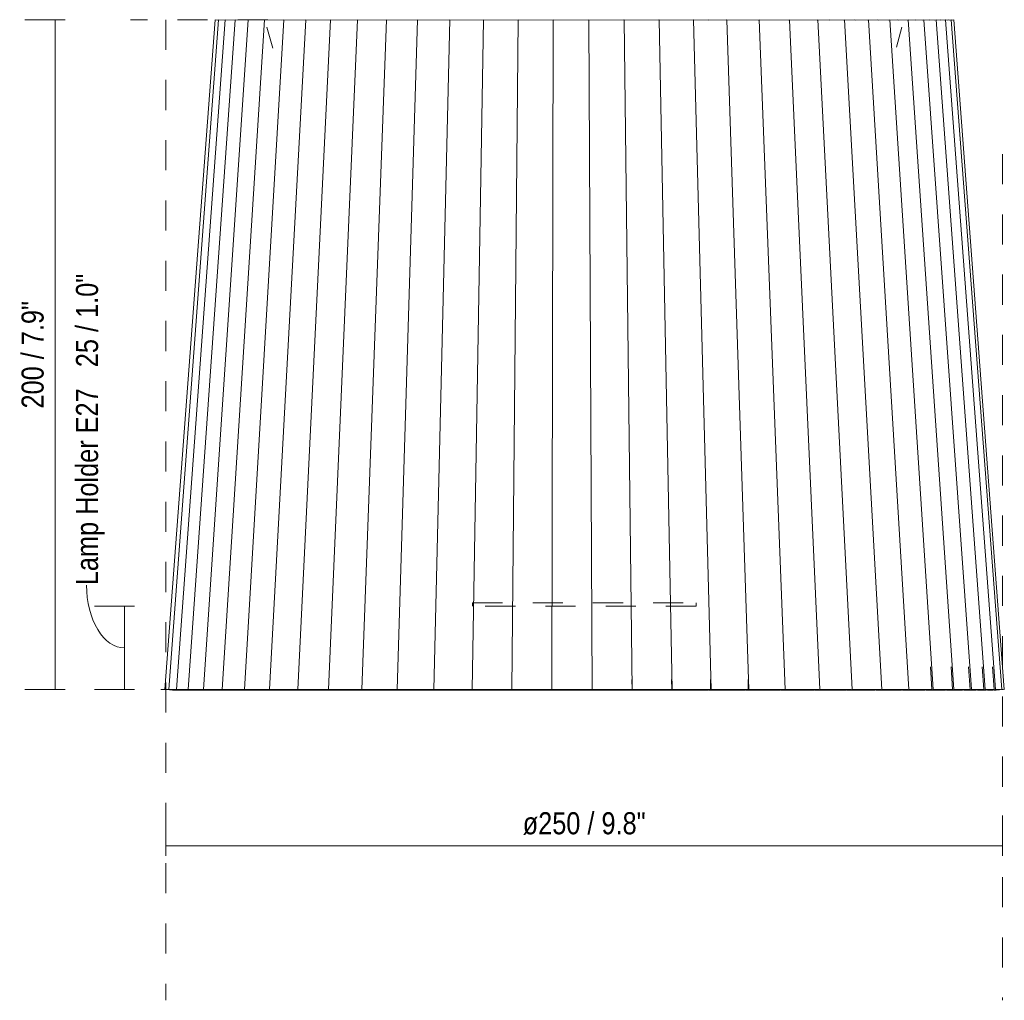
# Model space of a CAD drawing. Header units: millimetres. Extents: x -6760 to -5735, y -92 to 6729.
# Tile 1 of 3: x -6760 to -6466, y -92 to 201. Entities that reach past the tile are written whole.
import ezdxf

# ---------------------------------------------------------------- set-up
doc = ezdxf.new("R2010")
doc.units = ezdxf.units.MM
doc.linetypes.add('Dash', pattern=[18, 9, -9])
doc.layers.add('A-ANNO-DIMS', color=7, linetype='Dash', lineweight=9, true_color=0xd2d2d2)
doc.layers.add('A-ANNO-DIMS-3', color=7, linetype='Continuous', lineweight=9)
doc.layers.add('E-LITE-EQPM', color=7, linetype='Continuous', lineweight=20)
doc.styles.add('Arial Narrow', font='ARIALN.TTF', dxfattribs={"height": 6.6})
doc.dimstyles.new('FARO_-_2_2mm_Arial_Narrow_mm_Inch_Left', dxfattribs={"dimscale": 304.8, "dimtxt": 6.754644, "dimasz": 0, "dimexe": 0.029528, "dimexo": 0.0625, "dimgap": 0.004921, "dimtad": 1, "dimdec": 0, "dimzin": 0, "dimdsep": 46, "dimtxsty": 'Arial Narrow', "dimblk1": 'NONE', "dimblk2": 'NONE', "dimsah": 1, "dimcen": 0.09, "dimadec": 0, "dimazin": 0, "dimtfac": 1, "dimtdec": 4, "dimtix": 1, "dimtmove": 0, "dimatfit": 3, "dimfxl": 0.009843, "dimfxlon": 1, "dimtvp": 1, "dimtolj": 1, "dimtzin": 0, "dimarcsym": 2})
doc.dimstyles.new('FARO_-_2_2mm_Arial_Narrow_mm_Inch_Left_1', dxfattribs={"dimscale": 304.8, "dimtxt": 6.754644, "dimasz": 0, "dimexe": 0.029528, "dimexo": 0.0625, "dimgap": 0.004921, "dimtad": 1, "dimdec": 0, "dimzin": 0, "dimdsep": 46, "dimtxsty": 'Arial Narrow', "dimblk1": 'NONE', "dimblk2": 'NONE', "dimsah": 1, "dimcen": 0.09, "dimadec": 0, "dimazin": 0, "dimtfac": 1, "dimtdec": 4, "dimtix": 1, "dimtmove": 1, "dimatfit": 3, "dimfxl": 0.009843, "dimfxlon": 1, "dimtvp": 1, "dimtolj": 1, "dimtzin": 0, "dimarcsym": 2})

# ---------------------------------------------------------------- blocks, each defined once
blk = doc.blocks.new('2P0625 - 2P0625 Beige ribbon textile shade ø250_200-462168-Alzado_PDF')
at = {"layer": 'E-LITE-EQPM'}
for p, q in [((-6702.04, 200.61), (-6717.08, 0.61)), ((-6701.05, 200.61), (-6715.88, 0.61)), ((-6699.05, 200.61), (-6713.53, 0.61)), ((-6696.07, 200.61), (-6710.06, 0.61)), ((-6692.12, 200.61), (-6705.5, 0.61)), ((-6702.04, 200.61), (-6701.05, 200.59)), ((-6701.05, 200.6), (-6701.29, 200.59)), ((-6701.05, 200.61), (-6699.05, 200.58)), ((-6687.24, 200.61), (-6699.89, 0.61)), ((-6699.05, 200.61), (-6696.07, 200.58)), ((-6696.07, 200.61), (-6692.12, 200.58)), ((-6695.85, 200.61), (-6695.85, 200.61)), ((-6681.48, 200.61), (-6693.28, 0.61)), ((-6692.12, 200.61), (-6687.24, 200.58)), ((-6687.24, 200.61), (-6681.48, 200.58)), ((-6674.89, 200.61), (-6685.73, 0.61)), ((-6681.48, 200.61), (-6674.89, 200.58)), ((-6681.09, 200.6), (-6681.1, 200.61)), ((-6667.54, 200.61), (-6677.31, 0.61)), ((-6674.89, 200.61), (-6667.54, 200.58)), ((-6659.49, 200.61), (-6668.1, 0.61)), ((-6667.54, 200.61), (-6659.49, 200.58)), ((-6659.49, 200.61), (-6650.81, 200.58)), ((-6650.81, 200.61), (-6658.19, 0.61)), ((-6650.81, 200.61), (-6641.58, 200.58)), ((-6641.58, 200.61), (-6647.67, 0.61)), ((-6641.58, 200.61), (-6631.9, 200.58)), ((-6631.9, 200.61), (-6636.62, 0.61)), ((-6631.9, 200.61), (-6621.84, 200.58)), ((-6621.84, 200.61), (-6625.17, 0.61)), ((-6621.84, 200.61), (-6611.51, 200.58)), ((-6611.51, 200.61), (-6613.4, 0.61)), ((-6611.51, 200.61), (-6600.99, 200.58)), ((-6600.99, 200.61), (-6601.44, 0.61)), ((-6600.99, 200.61), (-6590.39, 200.58)), ((-6590.39, 200.61), (-6579.8, 200.58)), ((-6590.39, 200.61), (-6589.38, 0.61)), ((-6579.86, 200.57), (-6579.8, 200.61)), ((-6579.8, 200.61), (-6569.32, 200.58)), ((-6579.8, 200.61), (-6577.35, 0.61)), ((-6569.42, 200.57), (-6569.32, 200.61)), ((-6569.32, 200.61), (-6559.04, 200.58)), ((-6569.32, 200.61), (-6565.45, 0.61)), ((-6559.19, 200.57), (-6559.04, 200.61)), ((-6559.04, 200.61), (-6549.07, 200.58)), ((-6559.04, 200.61), (-6553.79, 0.61)), ((-6554.65, 200.59), (-6554.6, 200.61)), ((-6549.25, 200.57), (-6549.07, 200.61)), ((-6549.07, 200.61), (-6539.49, 200.58)), ((-6549.07, 200.61), (-6542.48, 0.61)), ((-6544.85, 200.59), (-6544.79, 200.61)), ((-6539.71, 200.57), (-6539.49, 200.61)), ((-6539.49, 200.61), (-6530.39, 200.58)), ((-6539.49, 200.61), (-6531.63, 0.61)), ((-6535.49, 200.59), (-6535.41, 200.61)), ((-6530.65, 200.57), (-6530.39, 200.61)), ((-6530.39, 200.61), (-6521.86, 200.58)), ((-6530.39, 200.61), (-6521.33, 0.61)), ((-6526.64, 200.59), (-6526.56, 200.61)), ((-6522.15, 200.57), (-6521.86, 200.61)), ((-6521.86, 200.61), (-6513.98, 200.58)), ((-6521.86, 200.61), (-6511.68, 0.61)), ((-6518.4, 200.59), (-6518.3, 200.61)), ((-6514.29, 200.57), (-6513.98, 200.61)), ((-6513.98, 200.61), (-6506.81, 200.58)), ((-6513.98, 200.61), (-6502.77, 0.61)), ((-6510.83, 200.59), (-6510.72, 200.61)), ((-6507.14, 200.57), (-6506.81, 200.61)), ((-6506.81, 200.61), (-6500.42, 200.58)), ((-6506.81, 200.61), (-6494.67, 0.61)), ((-6504.01, 200.59), (-6503.89, 200.61)), ((-6500.78, 200.57), (-6500.42, 200.61)), ((-6500.42, 200.61), (-6494.88, 200.58)), ((-6500.42, 200.61), (-6487.48, 0.61)), ((-6498, 200.59), (-6497.87, 200.61)), ((-6495.26, 200.57), (-6494.88, 200.61)), ((-6494.88, 200.61), (-6490.23, 200.58)), ((-6494.88, 200.61), (-6481.25, 0.61)), ((-6492.86, 200.59), (-6492.72, 200.61)), ((-6490.62, 200.57), (-6490.23, 200.61)), ((-6490.23, 200.61), (-6486.52, 200.58)), ((-6490.23, 200.61), (-6476.03, 0.61)), ((-6488.63, 200.59), (-6488.47, 200.61)), ((-6486.92, 200.57), (-6486.52, 200.61)), ((-6486.52, 200.61), (-6483.87, 200.58)), ((-6486.52, 200.61), (-6471.88, 0.61)), ((-6485.35, 200.59), (-6485.19, 200.61)), ((-6484.19, 200.57), (-6483.77, 200.61)), ((-6483.77, 200.6), (-6483.87, 200.6)), ((-6483.77, 200.61), (-6482.27, 200.58)), ((-6483.77, 200.61), (-6468.84, 0.61)), ((-6483.06, 200.59), (-6482.88, 200.61)), ((-6482.45, 200.57), (-6482.03, 200.61)), ((-6482.09, 200.6), (-6482.27, 200.59)), ((-6482.03, 200.61), (-6481.71, 200.58)), ((-6482.03, 200.61), (-6466.94, 0.61)), ((-6481.71, 200.57), (-6481.29, 200.61)), ((-6481.29, 200.61), (-6481.67, 200.59)), ((-6481.29, 200.61), (-6466.18, 0.61)), ((-6686.57, 198.46), (-6684.83, 192.19)), ((-6498.43, 192.48), (-6496.77, 198.46)), ((-6487.83, 0.58), (-6488.24, 7.34)), ((-6481.62, 0.58), (-6482.05, 7.34)), ((-6476.41, 0.58), (-6476.88, 7.34)), ((-6472.28, 0.58), (-6472.76, 7.34)), ((-6469.24, 0.58), (-6469.74, 7.34)), ((-6577.44, 0.58), (-6577.45, 3.59)), ((-6565.57, 0.58), (-6565.61, 3.59)), ((-6553.95, 0.58), (-6554.01, 3.59)), ((-6542.68, 0.58), (-6542.76, 3.59)), ((-6717.08, 0.6), (-6717.13, 0.61)), ((-6715.88, 0.58), (-6717.08, 0.61)), ((-6717.08, 0.61), (-6716.46, 0.56)), ((-6715.69, 0.5), (-6716.69, 0.58)), ((-6713.53, 0.58), (-6715.88, 0.61)), ((-6715.88, 0.61), (-6715.49, 0.58)), ((-6714.69, 0.42), (-6715.69, 0.5)), ((-6714.5, 0.5), (-6715.49, 0.58)), ((-6714.69, 0.42), (-6714.74, 0.42)), ((-6714.69, 0.42), (-6714.3, 0.39)), ((-6713.51, 0.42), (-6714.5, 0.5)), ((-6714.3, 0.39), (-6713.51, 0.42)), ((-6710.06, 0.58), (-6713.53, 0.61)), ((-6713.53, 0.61), (-6713.15, 0.58)), ((-6713.51, 0.42), (-6713.14, 0.39)), ((-6713.23, 0.39), (-6713.51, 0.4)), ((-6713.14, 0.42), (-6713.23, 0.42)), ((-6712.18, 0.5), (-6713.16, 0.58)), ((-6713.14, 0.39), (-6711.2, 0.42)), ((-6711.2, 0.42), (-6712.18, 0.5)), ((-6711.2, 0.42), (-6710.86, 0.39)), ((-6711.01, 0.39), (-6711.2, 0.4)), ((-6710.86, 0.42), (-6711.01, 0.42)), ((-6710.86, 0.39), (-6707.79, 0.42)), ((-6705.5, 0.58), (-6710.06, 0.61)), ((-6710.06, 0.61), (-6709.69, 0.58)), ((-6708.75, 0.5), (-6709.7, 0.58)), ((-6707.79, 0.42), (-6708.75, 0.5)), ((-6707.79, 0.42), (-6707.48, 0.39)), ((-6707.69, 0.39), (-6707.79, 0.4)), ((-6707.48, 0.42), (-6707.69, 0.42)), ((-6707.48, 0.39), (-6703.31, 0.42)), ((-6699.89, 0.58), (-6705.5, 0.61)), ((-6705.5, 0.61), (-6705.15, 0.58)), ((-6704.23, 0.5), (-6705.16, 0.58)), ((-6703.31, 0.42), (-6704.23, 0.5)), ((-6703.31, 0.42), (-6703.03, 0.39)), ((-6703.03, 0.42), (-6703.29, 0.42)), ((-6703.03, 0.39), (-6697.8, 0.42)), ((-6693.28, 0.58), (-6699.89, 0.61)), ((-6699.89, 0.61), (-6699.55, 0.58)), ((-6698.68, 0.5), (-6699.56, 0.58)), ((-6697.8, 0.42), (-6698.68, 0.5)), ((-6697.55, 0.42), (-6697.8, 0.42)), ((-6697.8, 0.42), (-6697.55, 0.39)), ((-6697.55, 0.39), (-6691.31, 0.42)), ((-6685.73, 0.58), (-6693.28, 0.61)), ((-6693.28, 0.61), (-6692.96, 0.58)), ((-6692.14, 0.5), (-6692.98, 0.58)), ((-6691.31, 0.42), (-6692.14, 0.5)), ((-6691.1, 0.42), (-6691.31, 0.42)), ((-6691.31, 0.41), (-6691.1, 0.39)), ((-6691.1, 0.39), (-6683.9, 0.42)), ((-6677.31, 0.58), (-6685.73, 0.61)), ((-6685.73, 0.61), (-6685.44, 0.58)), ((-6684.68, 0.5), (-6685.46, 0.58)), ((-6683.9, 0.42), (-6684.68, 0.5)), ((-6683.73, 0.42), (-6683.9, 0.42)), ((-6683.9, 0.41), (-6683.73, 0.39)), ((-6683.73, 0.39), (-6675.64, 0.42)), ((-6668.1, 0.58), (-6677.31, 0.61)), ((-6677.31, 0.61), (-6677.05, 0.58)), ((-6676.35, 0.5), (-6677.07, 0.58)), ((-6675.64, 0.42), (-6676.35, 0.5)), ((-6675.51, 0.42), (-6675.64, 0.42)), ((-6675.64, 0.41), (-6675.51, 0.39)), ((-6675.51, 0.39), (-6666.6, 0.42)), ((-6658.19, 0.58), (-6668.1, 0.61)), ((-6668.1, 0.61), (-6667.88, 0.58)), ((-6667.25, 0.5), (-6667.89, 0.58)), ((-6666.6, 0.42), (-6667.25, 0.5)), ((-6666.51, 0.42), (-6666.6, 0.42)), ((-6666.6, 0.41), (-6666.51, 0.39)), ((-6666.51, 0.39), (-6656.88, 0.42)), ((-6647.67, 0.58), (-6658.19, 0.61)), ((-6658.19, 0.61), (-6658, 0.58)), ((-6657.45, 0.5), (-6658.02, 0.58)), ((-6656.88, 0.42), (-6657.45, 0.5)), ((-6656.83, 0.42), (-6656.88, 0.42)), ((-6656.88, 0.4), (-6656.83, 0.39)), ((-6656.83, 0.39), (-6646.55, 0.42)), ((-6636.62, 0.58), (-6647.67, 0.61)), ((-6647.67, 0.61), (-6647.51, 0.58)), ((-6647.04, 0.5), (-6647.53, 0.58)), ((-6646.55, 0.42), (-6647.04, 0.5)), ((-6646.54, 0.39), (-6635.75, 0.42)), ((-6625.17, 0.58), (-6636.62, 0.61)), ((-6636.62, 0.61), (-6636.43, 0.56)), ((-6636.12, 0.5), (-6636.52, 0.58)), ((-6635.72, 0.42), (-6636.12, 0.5)), ((-6635.75, 0.39), (-6624.55, 0.42)), ((-6613.4, 0.58), (-6625.17, 0.61)), ((-6625.17, 0.61), (-6625.03, 0.56)), ((-6624.79, 0.5), (-6625.1, 0.58)), ((-6624.48, 0.42), (-6624.79, 0.5)), ((-6624.79, 0.48), (-6624.55, 0.39)), ((-6624.55, 0.39), (-6613.05, 0.42)), ((-6601.45, 0.58), (-6613.4, 0.61)), ((-6613.4, 0.61), (-6613.35, 0.58)), ((-6613.16, 0.5), (-6613.38, 0.58)), ((-6612.94, 0.42), (-6613.16, 0.5)), ((-6613.16, 0.46), (-6613.05, 0.39)), ((-6613.05, 0.39), (-6601.36, 0.42)), ((-6601.98, 0.43), (-6601.98, 0.39)), ((-6601.32, 0.5), (-6601.45, 0.58)), ((-6589.43, 0.58), (-6601.44, 0.61)), ((-6601.43, 0.58), (-6601.4, 0.5)), ((-6601.4, 0.5), (-6601.36, 0.39)), ((-6601.36, 0.39), (-6589.57, 0.42)), ((-6601.2, 0.42), (-6601.32, 0.5)), ((-6589.48, 0.5), (-6589.57, 0.39)), ((-6589.57, 0.39), (-6577.8, 0.42)), ((-6589.54, 0.42), (-6589.37, 0.42)), ((-6589.38, 0.61), (-6589.48, 0.5)), ((-6589.4, 0.5), (-6589.43, 0.56)), ((-6589.37, 0.42), (-6589.4, 0.5)), ((-6577.44, 0.58), (-6589.38, 0.61)), ((-6585.71, 0.39), (-6589.37, 0.4)), ((-6577.58, 0.5), (-6577.8, 0.39)), ((-6577.74, 0.42), (-6577.57, 0.42)), ((-6577.35, 0.61), (-6577.58, 0.5)), ((-6577.57, 0.42), (-6577.5, 0.5)), ((-6577.57, 0.4), (-6566.16, 0.42)), ((-6573.97, 0.39), (-6577.57, 0.4)), ((-6577.5, 0.5), (-6577.45, 0.56)), ((-6565.57, 0.58), (-6577.35, 0.61)), ((-6565.81, 0.5), (-6566.16, 0.39)), ((-6566.06, 0.42), (-6565.9, 0.42)), ((-6565.9, 0.42), (-6565.81, 0.47)), ((-6565.9, 0.4), (-6554.76, 0.42)), ((-6562.4, 0.39), (-6565.9, 0.4)), ((-6565.45, 0.61), (-6565.81, 0.5)), ((-6565.61, 0.56), (-6565.57, 0.58)), ((-6553.95, 0.58), (-6565.45, 0.61)), ((-6554.28, 0.5), (-6554.76, 0.39)), ((-6554.63, 0.42), (-6554.46, 0.42)), ((-6554.46, 0.42), (-6554.28, 0.48)), ((-6554.46, 0.4), (-6543.7, 0.42)), ((-6551.1, 0.39), (-6554.46, 0.4)), ((-6553.79, 0.61), (-6554.28, 0.5)), ((-6554.01, 0.56), (-6553.95, 0.58)), ((-6542.68, 0.58), (-6553.79, 0.61)), ((-6551.06, 0.4), (-6551.1, 0.39)), ((-6543.09, 0.5), (-6543.7, 0.39)), ((-6543.53, 0.42), (-6543.37, 0.42)), ((-6543.37, 0.4), (-6533.08, 0.42)), ((-6540.17, 0.39), (-6543.37, 0.4)), ((-6542.48, 0.61), (-6543.09, 0.5)), ((-6542.76, 0.56), (-6542.68, 0.58)), ((-6531.85, 0.58), (-6542.48, 0.61)), ((-6540.12, 0.4), (-6540.17, 0.39)), ((-6532.35, 0.5), (-6533.08, 0.39)), ((-6532.88, 0.42), (-6532.72, 0.42)), ((-6532.72, 0.4), (-6523, 0.42)), ((-6529.72, 0.39), (-6532.72, 0.4)), ((-6531.63, 0.61), (-6532.35, 0.5)), ((-6521.59, 0.58), (-6531.63, 0.61)), ((-6529.66, 0.4), (-6529.72, 0.39)), ((-6522.16, 0.5), (-6523, 0.39)), ((-6522.77, 0.42), (-6522.62, 0.42)), ((-6522.62, 0.4), (-6513.56, 0.42)), ((-6519.84, 0.39), (-6522.62, 0.4)), ((-6521.33, 0.61), (-6522.16, 0.5)), ((-6511.96, 0.58), (-6521.33, 0.61)), ((-6519.76, 0.4), (-6519.84, 0.39)), ((-6512.62, 0.5), (-6513.56, 0.39)), ((-6513.3, 0.42), (-6513.16, 0.42)), ((-6513.16, 0.4), (-6504.84, 0.42)), ((-6510.62, 0.39), (-6513.16, 0.4)), ((-6511.68, 0.61), (-6512.62, 0.5)), ((-6503.08, 0.58), (-6511.68, 0.61)), ((-6510.54, 0.4), (-6510.62, 0.39)), ((-6503.8, 0.5), (-6504.84, 0.39)), ((-6504.55, 0.42), (-6504.42, 0.42)), ((-6504.42, 0.4), (-6496.91, 0.42)), ((-6502.15, 0.39), (-6504.42, 0.4)), ((-6502.77, 0.61), (-6503.8, 0.5)), ((-6495.01, 0.58), (-6502.77, 0.61)), ((-6502.06, 0.4), (-6502.15, 0.39)), ((-6495.79, 0.5), (-6496.91, 0.39)), ((-6496.61, 0.42), (-6496.49, 0.42)), ((-6496.49, 0.4), (-6489.87, 0.42)), ((-6494.51, 0.39), (-6496.49, 0.4)), ((-6494.67, 0.61), (-6495.79, 0.5)), ((-6487.83, 0.58), (-6494.67, 0.61)), ((-6494.41, 0.4), (-6494.51, 0.39)), ((-6488.67, 0.5), (-6489.87, 0.39)), ((-6489.87, 0.43), (-6489.87, 0.39)), ((-6489.54, 0.42), (-6489.43, 0.42)), ((-6489.43, 0.4), (-6483.76, 0.42)), ((-6487.76, 0.39), (-6489.43, 0.4)), ((-6487.48, 0.61), (-6488.67, 0.5)), ((-6487.65, 0.4), (-6487.76, 0.39)), ((-6481.62, 0.58), (-6487.48, 0.61)), ((-6482.5, 0.5), (-6483.76, 0.39)), ((-6483.42, 0.42), (-6483.32, 0.42)), ((-6483.32, 0.4), (-6478.65, 0.42)), ((-6481.98, 0.39), (-6483.32, 0.4)), ((-6481.25, 0.61), (-6482.5, 0.5)), ((-6481.86, 0.4), (-6481.98, 0.39)), ((-6476.41, 0.58), (-6481.25, 0.61)), ((-6477.34, 0.5), (-6478.65, 0.39)), ((-6478.29, 0.42), (-6478.21, 0.42)), ((-6478.21, 0.4), (-6474.59, 0.42)), ((-6477.2, 0.39), (-6478.21, 0.4)), ((-6476.03, 0.61), (-6477.34, 0.5)), ((-6477.08, 0.41), (-6477.2, 0.39)), ((-6472.28, 0.58), (-6476.03, 0.61)), ((-6473.24, 0.5), (-6474.59, 0.39)), ((-6474.21, 0.42), (-6474.15, 0.42)), ((-6474.15, 0.4), (-6471.6, 0.42)), ((-6473.49, 0.39), (-6474.15, 0.4)), ((-6473.35, 0.41), (-6473.49, 0.39)), ((-6471.88, 0.61), (-6473.24, 0.5)), ((-6469.24, 0.58), (-6471.88, 0.61)), ((-6470.22, 0.5), (-6471.6, 0.39)), ((-6471.22, 0.42), (-6471.17, 0.42)), ((-6471.17, 0.4), (-6469.6, 0.42)), ((-6470.86, 0.39), (-6471.17, 0.4)), ((-6470.71, 0.41), (-6470.86, 0.39)), ((-6468.84, 0.61), (-6470.22, 0.5)), ((-6468.33, 0.5), (-6469.72, 0.39)), ((-6469.6, 0.55), (-6469.24, 0.58)), ((-6469.31, 0.41), (-6468.57, 0.42)), ((-6467.58, 0.5), (-6468.97, 0.39)), ((-6467.34, 0.58), (-6468.84, 0.61)), ((-6466.94, 0.61), (-6468.33, 0.5)), ((-6466.18, 0.61), (-6467.58, 0.5)), ((-6466.58, 0.58), (-6466.94, 0.61))]:
    blk.add_line(p, q, dxfattribs=at)
blk = doc.blocks.new('DIMBLOCK1-Alzado_PDF')
at = {"layer": 'A-ANNO-DIMS-3', "color": 251, "true_color": 0x5b5b5b, "transparency": 16777216}
for p, q in [((-6716.71, -46.45), (-6716.71, -37.12)), ((-6466.71, -46.45), (-6466.71, -37.12)), ((-6716.71, -46.12), (-6466.71, -46.12)), ((-6716.71, -46.12), (-6716.71, -49.12)), ((-6466.71, -46.12), (-6466.71, -49.12))]:
    blk.add_line(p, q, dxfattribs=at)
at = {"layer": 'A-ANNO-DIMS-3', "color": 0, "transparency": 16777216, "insert": (-6610.1, -36.09), "char_height": 6.6, "width": 44.1303, "attachment_point": 1, "line_spacing_factor": 0.974696, "style": 'Arial Narrow'}
blk.add_mtext('ø250 / 9.8"', dxfattribs=at)
blk = doc.blocks.new('_None')
blk = doc.blocks.new('DIMBLOCK2-Alzado_PDF')
at = {"layer": 'A-ANNO-DIMS-3', "color": 251, "true_color": 0x5b5b5b, "transparency": 16777216}
for p, q in [((-6746.85, 200.68), (-6758.85, 200.68)), ((-6749.85, 200.68), (-6749.85, 0.52)), ((-6749.85, 200.68), (-6746.85, 200.68)), ((-6746.85, 0.52), (-6758.85, 0.52)), ((-6749.85, 0.52), (-6746.85, 0.52))]:
    blk.add_line(p, q, dxfattribs=at)
at = {"layer": 'A-ANNO-DIMS-3', "color": 0, "transparency": 16777216, "insert": (-6759.88, 84.52), "char_height": 6.6, "width": 38.598, "attachment_point": 1, "rotation": 90, "line_spacing_factor": 0.974696, "style": 'Arial Narrow'}
blk.add_mtext('200 / 7.9"', dxfattribs=at)
blk = doc.blocks.new('DIMBLOCK3-Alzado_PDF')
at = {"layer": 'A-ANNO-DIMS-3', "color": 251, "true_color": 0x5b5b5b, "transparency": 16777216}
for p, q in [((-6726.12, 25.49), (-6738.12, 25.49)), ((-6729.12, 25.49), (-6729.12, 0.52)), ((-6729.12, 25.49), (-6726.12, 25.49)), ((-6726.12, 0.52), (-6738.12, 0.52)), ((-6729.12, 0.52), (-6726.12, 0.52))]:
    blk.add_line(p, q, dxfattribs=at)
blk.add_ellipse((-6729.12, 31.73), major_axis=(0, 18.73), ratio=0.604814, start_param=1.570796, end_param=3.141593, dxfattribs=at)
at = {"layer": 'A-ANNO-DIMS-3', "color": 0, "transparency": 16777216, "insert": (-6743.62, 31.73), "char_height": 6.6, "width": 111.8054, "attachment_point": 1, "rotation": 90, "line_spacing_factor": 0.974696, "style": 'Arial Narrow'}
blk.add_mtext('Lamp Holder E27   25 / 1.0"', dxfattribs=at)

msp = doc.modelspace()

# ---------------------------------------------------------------- linework, layer by layer
at = {"layer": 'A-ANNO-DIMS'}
for p, q in [((-6686.27, 200.68), (-6727.27, 200.68)), ((-6716.71, 200.68), (-6716.71, -92.29)), ((-6466.71, 160.52), (-6466.71, -92.29)), ((-6625.12, 26.51), (-6558.3, 26.51)), ((-6625.12, 25.49), (-6625.12, 26.51)), ((-6558.3, 26.51), (-6558.3, 25.49)), ((-6558.3, 25.49), (-6625.12, 25.49)), ((-6716.71, 0.52), (-6718.21, 0.52))]:
    msp.add_line(p, q, dxfattribs=at)

# ---------------------------------------------------------------- block references
at = {"layer": 'E-LITE-EQPM'}
msp.add_blockref('2P0625 - 2P0625 Beige ribbon textile shade ø250_200-462168-Alzado_PDF', (0, 0), dxfattribs=at)

# ---------------------------------------------------------------- dimensions: what is measured, and where the dimension line sits
at = {"layer": 'A-ANNO-DIMS', "color": 251, "linetype": 'Continuous', "true_color": 0x5b5b5b}
dim = msp.add_linear_dim(base=(-6749.85, 0.52), p1=(-6746.85, 200.68), p2=(-6746.85, 0.52), angle=90, dimstyle='FARO_-_2_2mm_Arial_Narrow_mm_Inch_Left', override={"dimpost": '<>', "dimfxl": 200.165203}, dxfattribs=at)
dim.commit()
dim.dimension.update_dxf_attribs({"geometry": 'DIMBLOCK2-Alzado_PDF', "text_midpoint": (-6755.63, 100.6)})
dim = msp.add_linear_dim(base=(-6729.12, 0.52), p1=(-6726.12, 25.49), p2=(-6726.12, 0.52), angle=90, text='Lamp Holder E27   <>', dimstyle='FARO_-_2_2mm_Arial_Narrow_mm_Inch_Left_1', override={"dimpost": '<>', "dimfxl": 24.967685}, dxfattribs=at)
dim.commit()
dim.dimension.update_dxf_attribs({"geometry": 'DIMBLOCK3-Alzado_PDF', "text_midpoint": (-6739.22, 87.64), "dimtype": 160, "text_rotation": 90})
dim = msp.add_linear_dim(base=(-6466.71, -46.12), p1=(-6716.71, -49.12), p2=(-6466.71, -49.12), text='ø<>', dimstyle='FARO_-_2_2mm_Arial_Narrow_mm_Inch_Left', override={"dimpost": '<>', "dimfxl": 250}, dxfattribs=at)
dim.commit()
dim.dimension.update_dxf_attribs({"geometry": 'DIMBLOCK1-Alzado_PDF', "text_midpoint": (-6591.71, -40.34)})

doc.saveas('drawing.dxf')
